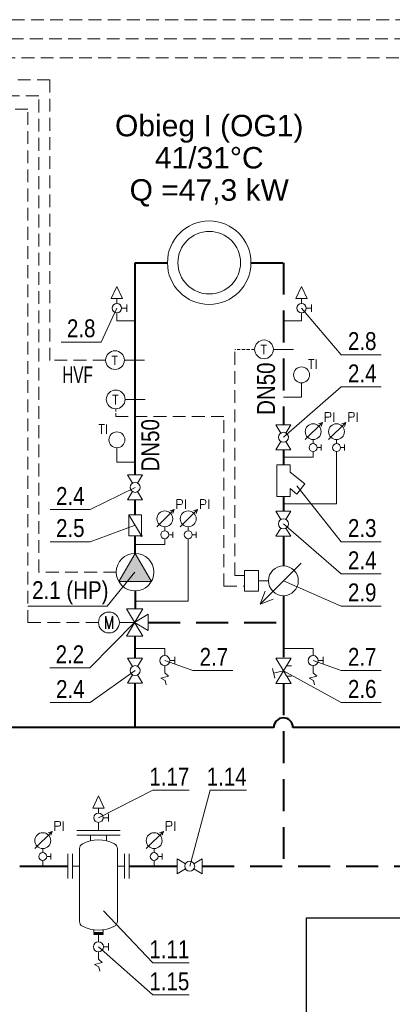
# Model space of a CAD drawing. Header units: millimetres. Extents: x 170 to 590, y -13 to 284.
# Tile 5 of 11: x 303 to 332, y 132 to 209. Entities that reach past the tile are written whole.
import ezdxf
from ezdxf.enums import TextEntityAlignment as Align

# ---------------------------------------------------------------- set-up
doc = ezdxf.new("R2010")
doc.units = ezdxf.units.MM
for name, pattern in [('AUSGEZOGEN', [0]), ('GESTRICHELT', [0.75, 0.5, -0.25]), ('GESTRICHELT2', [0.375, 0.25, -0.125])]:
    doc.linetypes.add(name, pattern=pattern)
for name, color, linetype, lineweight in [('CO POWRÓT', 5, 'GESTRICHELT', 40), ('CO ZASILANIE', 1, 'Continuous', 40), ('LINIE CIENKIE', 7, 'Continuous', 15), ('PRZEWODY ELEKTRYCZNE', 3, 'GESTRICHELT2', 15), ('URZĄDZENIA', 7, 'Continuous', 20), ('WODA ZIMNA', 104, 'WODA_ZIMNA', 30)]:
    doc.layers.add(name, color=color, linetype=linetype, lineweight=lineweight)
doc.layers.add('Opisy', color=7, linetype='Continuous')
doc.styles.add('arial', font='arial.ttf', dxfattribs={"width": 0.8})
doc.styles.add('Arial_1.0', font='arial.ttf')
doc.styles.add('CP_ATTR', font='ROMANS.SHX')
doc.styles.add('ROMANS', font='romans', dxfattribs={"width": 0.8, "height": 1})
doc.styles.add('SIMPLEX', font='simplex', dxfattribs={"width": 0.8, "height": 2.5})
doc.styles.get("Standard").update_dxf_attribs({"font": 'ARIALN.TTF'})
doc.linetypes.add('WODA_ZIMNA', pattern='A,1,-0.15,["w",Standard,S=0.15,R=0,X=-0.1,Y=-0.05],-0.08', length=1.23)

# ---------------------------------------------------------------- blocks, each defined once
blk = doc.blocks.new('H_1105')
at = {"linetype": 'AUSGEZOGEN'}
for radius in [12.5, 9.38]:
    blk.add_circle((0, 0), radius, dxfattribs=at)
at = {"linetype": 'AUSGEZOGEN', "style": 'SIMPLEX', "width": 0.8, "flags": 9}
for tag, p in [('P4', (0, 12.5)), ('P1', (-12.5, 0)), ('P2', (12.5, 0)), ('P3', (0, -12.5))]:
    blk.add_attdef(tag, p, '', height=0.5, dxfattribs=at)
blk = doc.blocks.new('H_725')
at = {"linetype": 'AUSGEZOGEN'}
for points in [[(-1.07, 0.64), (-3.12, 1.88), (-3.12, -1.88), (-1.07, -0.64)], [(1.07, 0.64), (3.12, 1.88), (3.12, -1.88), (1.07, -0.64)]]:
    blk.add_lwpolyline(points, dxfattribs=at)
blk.add_circle((0, 0), 1.25, dxfattribs=at)
at = {"linetype": 'AUSGEZOGEN', "style": 'SIMPLEX', "width": 0.8, "flags": 9}
for tag, p in [('P1', (-3.12, 0)), ('P2', (3.12, 0))]:
    blk.add_attdef(tag, p, '', height=0.5, dxfattribs=at)
blk = doc.blocks.new('pompa')
blk.add_hatch(color=256).paths.add_polyline_path([(-1291.99, -786.06), (-1295.23, -791.68), (-1288.74, -791.68)])
blk.add_lwpolyline([(-1291.99, -786.06), (-1295.23, -791.68), (-1288.74, -791.68)], close=True)
at = {"linetype": 'AUSGEZOGEN'}
blk.add_circle((-1291.99, -789.81), 3.75, dxfattribs=at)
blk = doc.blocks.new('filtr siatkowy')
at = {"layer": 'URZĄDZENIA'}
for p, q in [((297.16, 194.4), (297.16, 189.97)), ((297.16, 194.4), (299.01, 194.4)), ((299.01, 193.37), (299.01, 194.4)), ((301.1, 191.74), (299.01, 193.37)), ((299.96, 190.31), (301.1, 191.74)), ((299.01, 191.06), (299.96, 190.31)), ((299.01, 191.06), (299.01, 189.97)), ((297.15, 189.97), (299.01, 189.97))]:
    blk.add_line(p, q, dxfattribs=at)
blk = doc.blocks.new('odpowietrznik')
at = {"layer": 'URZĄDZENIA'}
for p, q in [((286.249, 142.837), (286.249, 143.295)), ((286.249, 141.217), (286.249, 141.973))]:
    blk.add_line(p, q, dxfattribs=at)
at = {"layer": 'URZĄDZENIA', "linetype": 'AUSGEZOGEN'}
blk.add_lwpolyline([(286.249, 144.433), (285.719, 143.295), (286.778, 143.295), (286.249, 144.433)], dxfattribs=at)
at = {"layer": 'URZĄDZENIA'}
blk.add_circle((286.249, 142.405), 0.432, dxfattribs=at)

msp = doc.modelspace()

# ---------------------------------------------------------------- hatches: boundary and pattern name
at = {"layer": 'URZĄDZENIA', "linetype": 'AUSGEZOGEN'}
h = msp.add_hatch(color=256, dxfattribs=at)
edge = h.paths.add_edge_path()
edge.add_arc((312.272, 168.211), 0.0731, 0, 360)

# ---------------------------------------------------------------- linework, layer by layer
at = {"layer": 'CO POWRÓT', "ltscale": 5}
for p, q in [((320.848, 189.59), (323.381, 189.59)), ((323.381, 189.59), (323.381, 176.893)), ((323.381, 174.933), (323.381, 173.765)), ((323.38, 171.287), (323.38, 170.119)), ((323.38, 168.159), (323.381, 165.845)), ((323.381, 163.511), (323.381, 161.196)), ((312.812, 161.415), (323.35, 161.415)), ((323.381, 161.196), (323.381, 158.604)), ((323.381, 156.644), (323.381, 142.32)), ((302.761, 142.32), (304.562, 142.32)), ((304.562, 142.32), (306.518, 142.32)), ((311.319, 142.32), (313.274, 142.32)), ((313.274, 142.32), (315.075, 142.32)), ((317.035, 142.32), (353.044, 142.32))]:
    msp.add_line(p, q, dxfattribs=at)
at = {"layer": 'CO ZASILANIE'}
for p, q in [((311.782, 189.59), (314.315, 189.59)), ((311.782, 172.973), (311.782, 189.59)), ((311.782, 169.845), (311.782, 171.013)), ((311.782, 166.828), (311.782, 168.211)), ((311.795, 163.877), (311.795, 162.489)), ((311.782, 158.622), (311.782, 160.37)), ((311.782, 153.192), (311.782, 156.662)), ((322.631, 153.192), (285.778, 153.192)), ((307.487, 153.192), (307.487, 153.192)), ((341.444, 153.192), (324.131, 153.192))]:
    msp.add_line(p, q, dxfattribs=at)
msp.add_arc((323.381, 153.192), 0.75, 0, 180, dxfattribs=at)
at = {"layer": 'LINIE CIENKIE'}
for points in [[(310.362, 186.028), (309.121, 183.377), (305.997, 183.377)], [(324.801, 186.028), (327.901, 182.376), (331.025, 182.376)], [(323.381, 175.913), (327.901, 179.856), (331.025, 179.856)], [(311.782, 171.993), (308.27, 170.256), (305.146, 170.256)], [(324.428, 172.126), (327.901, 167.736), (331.025, 167.736)], [(311.782, 169.028), (308.27, 167.736), (305.146, 167.736)], [(323.381, 169.139), (327.901, 165.216), (331.025, 165.216)], [(311.769, 165.345), (309.603, 162.696), (303.405, 162.696)], [(323.381, 164.678), (327.901, 162.696), (331.025, 162.696)], [(311.75, 161.415), (308.239, 157.856), (305.115, 157.856)], [(314.108, 158.432), (316.301, 157.656), (319.425, 157.656)], [(325.707, 158.432), (327.901, 157.656), (331.025, 157.656)], [(311.782, 157.642), (308.27, 155.136), (305.146, 155.136)], [(323.381, 157.624), (327.901, 155.136), (331.025, 155.136)], [(308.918, 146.121), (313.166, 148.282), (316.012, 148.282)], [(316.055, 142.32), (317.646, 148.282), (320.492, 148.282)], [(309.307, 138.823), (313.166, 134.761), (316.012, 134.761)], [(308.918, 136.01), (313.166, 132.241), (316.012, 132.241)]]:
    msp.add_lwpolyline(points, dxfattribs=at)
at = {"layer": 'PRZEWODY ELEKTRYCZNE', "ltscale": 4}
for p, q in [((408.144, 208.62), (265.994, 208.62)), ((370.561, 207.13), (266.845, 207.13)), ((333.906, 205.64), (267.695, 205.64)), ((305.115, 203.911), (268.544, 203.911)), ((305.115, 181.927), (305.115, 203.911)), ((304.244, 202.66), (269.396, 202.66)), ((304.244, 165.358), (304.244, 202.66)), ((303.405, 201.622), (270.328, 201.622)), ((303.405, 161.388), (303.405, 201.622)), ((319.585, 165.103), (319.585, 182.802)), ((309.477, 181.959), (305.04, 181.959)), ((318.734, 177.555), (310.266, 177.555)), ((318.734, 164.253), (318.734, 177.555)), ((310.312, 165.358), (304.244, 165.358)), ((319.585, 165.103), (320.336, 165.103)), ((318.734, 164.253), (320.336, 164.253)), ((308.922, 161.415), (303.362, 161.415))]:
    msp.add_line(p, q, dxfattribs=at)
at = {"layer": 'PRZEWODY ELEKTRYCZNE'}
for p, q in [((321.13, 182.802), (319.585, 182.802)), ((310.266, 177.555), (310.266, 178.147))]:
    msp.add_line(p, q, dxfattribs=at)
at = {"layer": 'URZĄDZENIA'}
for p, q in [((310.75, 186.028), (311.139, 186.028)), ((311.139, 186.319), (311.139, 185.736)), ((325.19, 186.028), (325.579, 186.028)), ((325.579, 186.319), (325.579, 185.736)), ((324.162, 182.802), (322.6, 182.802)), ((312.508, 181.959), (310.947, 181.959)), ((312.563, 178.882), (311.001, 178.882)), ((325.085, 175.735), (326.433, 177.083)), ((326.433, 177.083), (326.122, 176.979)), ((326.433, 177.083), (326.329, 176.772)), ((326.915, 175.735), (328.263, 177.083)), ((328.263, 177.083), (327.952, 176.979)), ((328.263, 177.083), (328.159, 176.772)), ((325.707, 175.424), (325.707, 175.735)), ((326.018, 175.113), (326.329, 175.113)), ((326.329, 175.346), (326.329, 174.88)), ((327.537, 175.424), (327.537, 175.735)), ((327.848, 175.113), (328.159, 175.113)), ((328.159, 175.346), (328.159, 174.88)), ((323.381, 174.349), (325.707, 174.349)), ((325.707, 174.349), (325.707, 174.802)), ((327.537, 170.703), (327.537, 174.802)), ((323.38, 170.703), (327.536, 170.703)), ((313.485, 168.906), (314.833, 170.254)), ((314.833, 170.254), (314.522, 170.15)), ((314.833, 170.254), (314.73, 169.943)), ((315.315, 168.906), (316.663, 170.254)), ((316.663, 170.254), (316.352, 170.15)), ((316.663, 170.254), (316.56, 169.943)), ((314.108, 168.595), (314.108, 168.906)), ((315.938, 168.595), (315.938, 168.906)), ((314.419, 168.284), (314.73, 168.284)), ((314.73, 168.517), (314.73, 168.051)), ((316.249, 168.284), (316.56, 168.284)), ((316.56, 168.517), (316.56, 168.051)), ((311.782, 167.519), (314.108, 167.519)), ((314.108, 167.519), (314.108, 167.973)), ((315.938, 163.082), (315.938, 167.973)), ((321.57, 162.855), (324.781, 166.069)), ((321.424, 164.678), (322.214, 164.678)), ((321.57, 162.855), (321.946, 163.859)), ((311.782, 163.082), (315.938, 163.082)), ((321.57, 162.855), (322.574, 163.232)), ((311.782, 159.387), (314.108, 159.387)), ((314.108, 158.821), (314.108, 159.387)), ((323.381, 159.387), (325.707, 159.387)), ((325.707, 158.821), (325.707, 159.387)), ((314.496, 158.432), (314.885, 158.432)), ((314.885, 158.723), (314.885, 158.14)), ((326.096, 158.432), (326.485, 158.432)), ((326.485, 158.723), (326.485, 158.14)), ((314.108, 157.476), (314.108, 158.043)), ((314.108, 157.476), (314.39, 157.21)), ((325.707, 157.476), (325.707, 158.043)), ((325.707, 157.476), (325.99, 157.21)), ((314.39, 157.21), (313.79, 157.039)), ((313.79, 157.039), (314.133, 156.867)), ((314.133, 156.867), (314.219, 156.524)), ((325.99, 157.21), (325.39, 157.039)), ((325.39, 157.039), (325.733, 156.867)), ((325.733, 156.867), (325.818, 156.524)), ((309.307, 146.122), (309.696, 146.122)), ((309.696, 146.414), (309.696, 145.831)), ((303.94, 143.707), (305.288, 145.055)), ((305.288, 145.055), (304.977, 144.951)), ((305.288, 145.055), (305.184, 144.744)), ((307.233, 145.125), (310.604, 145.125)), ((312.652, 143.707), (314, 145.055)), ((314, 145.055), (313.689, 144.951)), ((314, 145.055), (313.896, 144.744)), ((307.233, 144.752), (310.604, 144.752)), ((308.295, 144.752), (308.295, 144.309)), ((309.541, 144.752), (309.541, 144.309)), ((304.562, 143.396), (304.562, 143.707)), ((307.442, 143.715), (307.442, 137.988)), ((310.395, 143.715), (310.395, 137.988)), ((313.274, 143.396), (313.274, 143.707)), ((304.562, 142.32), (304.562, 142.774)), ((304.873, 143.085), (305.184, 143.085)), ((305.184, 143.318), (305.184, 142.851)), ((306.518, 143.288), (306.518, 141.353)), ((306.891, 143.288), (306.891, 141.353)), ((310.945, 143.288), (310.945, 141.353)), ((311.319, 143.288), (311.319, 141.353)), ((313.274, 142.32), (313.274, 142.774)), ((313.585, 143.085), (313.896, 143.085)), ((313.896, 143.318), (313.896, 142.852)), ((306.891, 142.32), (307.442, 142.32)), ((310.945, 142.32), (310.395, 142.32)), ((308.55, 137.131), (308.55, 137.347)), ((309.287, 137.131), (309.287, 137.347)), ((309.287, 137.131), (308.55, 137.131)), ((309.287, 137.049), (308.55, 137.049)), ((308.55, 136.967), (308.55, 137.049)), ((309.287, 136.967), (308.55, 136.967)), ((308.632, 137.049), (308.632, 137.131)), ((308.918, 136.4), (308.918, 136.967)), ((309.205, 137.049), (309.205, 137.131)), ((309.287, 136.967), (309.287, 137.049)), ((309.307, 136.011), (309.696, 136.011)), ((309.696, 136.303), (309.696, 135.72)), ((308.918, 135.056), (308.918, 135.623)), ((308.918, 135.056), (309.201, 134.79)), ((309.201, 134.79), (308.601, 134.618)), ((308.601, 134.618), (308.944, 134.447)), ((308.944, 134.447), (309.03, 134.104))]:
    msp.add_line(p, q, dxfattribs=at)
at = {"layer": 'URZĄDZENIA', "linetype": 'AUSGEZOGEN'}
for p, q in [((310.362, 185.03), (311.782, 185.03)), ((324.801, 185.03), (323.381, 185.03)), ((324.801, 179.069), (324.801, 180.18)), ((324.801, 179.069), (323.381, 179.069)), ((310.362, 173.98), (310.362, 175.091)), ((311.782, 173.98), (310.362, 173.98)), ((310.556, 161.415), (311.75, 161.415)), ((322.517, 157.813), (322.707, 157.051)), ((323.381, 157.624), (322.612, 157.432)), ((323.624, 158.029), (324.019, 158.029)), ((323.624, 157.219), (324.019, 157.219))]:
    msp.add_line(p, q, dxfattribs=at)
for points in [[(312.272, 168.211), (312.272, 169.845), (311.292, 169.845), (311.292, 168.211), (312.272, 168.211), (311.292, 169.845)], [(311.113, 162.476), (312.387, 162.476), (311.113, 160.353), (312.387, 160.353), (311.113, 162.476)], [(311.75, 161.415), (312.812, 160.778), (312.812, 162.052), (311.75, 161.415)], [(322.782, 158.623), (323.98, 158.623), (322.782, 156.625), (323.98, 156.625), (322.782, 158.623)]]:
    msp.add_lwpolyline(points, dxfattribs=at)
at = {"layer": 'URZĄDZENIA'}
msp.add_lwpolyline([(320.336, 165.485), (321.424, 165.485), (321.424, 163.871), (320.336, 163.871)], close=True, dxfattribs=at)
at = {"layer": 'URZĄDZENIA', "linetype": 'AUSGEZOGEN'}
for centre, radius in [((321.865, 182.802), 0.735), ((310.212, 181.959), 0.735), ((310.266, 178.882), 0.735), ((312.272, 168.211), 0.0731), ((309.739, 161.415), 0.817)]:
    msp.add_circle(centre, radius, dxfattribs=at)
at = {"layer": 'URZĄDZENIA'}
msp.add_circle((323.381, 164.678), 1.167, dxfattribs=at)
for centre, radius, start, end in [((308.918, 141.648), 2.733, 62.58194, 117.41806), ((307.846, 143.715), 0.405, 117.41806, 180), ((309.99, 143.715), 0.405, 0, 62.58194), ((307.846, 137.988), 0.405, 180, 242.58194), ((308.918, 140.054), 2.733, 242.58194, 297.41806), ((309.99, 137.988), 0.405, 297.41806, 0)]:
    msp.add_arc(centre, radius, start, end, dxfattribs=at)
for centre, major_axis, start_param, end_param in [((324.801, 180.802), (0.44, 0.44), 5.497787, 11.780972), ((325.707, 176.357), (0.44, 0.44), 5.497787, 11.780972), ((327.537, 176.357), (0.44, 0.44), 5.497787, 11.780972), ((310.362, 175.713), (0.44, 0.44), 5.497787, 11.780972), ((325.707, 175.113), (0.22, 0.22), 1.570796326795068, 7.853981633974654), ((327.537, 175.113), (0.22, 0.22), 1.570796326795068, 7.853981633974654), ((314.108, 169.528), (0.44, 0.44), 5.497787, 11.780972), ((315.938, 169.528), (0.44, 0.44), 5.497787, 11.780972), ((314.108, 168.284), (0.22, 0.22), 1.570796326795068, 7.853981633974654), ((315.938, 168.284), (0.22, 0.22), 1.570796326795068, 7.853981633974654), ((314.108, 158.432), (0.275, 0.275), 1.570796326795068, 7.853981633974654), ((325.707, 158.432), (0.275, 0.275), 1.570796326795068, 7.853981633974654), ((304.562, 144.329), (0.44, 0.44), 5.497787, 11.780972), ((313.274, 144.329), (0.44, 0.44), 5.497787, 11.780972), ((304.562, 143.085), (0.22, 0.22), 1.570796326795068, 7.853981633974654), ((313.274, 143.085), (0.22, 0.22), 1.570796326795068, 7.853981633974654), ((308.918, 136.011), (0.275, 0.275), 1.570796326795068, 7.853981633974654)]:
    msp.add_ellipse(centre, major_axis=major_axis, ratio=1, start_param=start_param, end_param=end_param, dxfattribs=at)
at = {"layer": 'WODA ZIMNA', "ltscale": 10}
for p, q in [((325.189, 138.286), (371.147, 138.286)), ((325.189, 123.323, 0), (325.189, 138.286, 0))]:
    msp.add_line(p, q, dxfattribs=at)

# ---------------------------------------------------------------- block references
at = {"layer": 'URZĄDZENIA'}
for name, p, xscale, yscale, zscale in [('H_1105', (317.581, 189.59), 0.2613333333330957, 0.2613333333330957, 0.2613333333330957), ('odpowietrznik', (69.913, 66.408), 0.8399999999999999, 0.8399999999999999, 0.8399999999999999), ('odpowietrznik', (84.352, 66.408), 0.8399999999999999, 0.8399999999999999, 0.8399999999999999), ('filtr siatkowy', (156.453, 64.901), 0.5599999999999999, 0.5599999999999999, 0.5599999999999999), ('pompa', (818.24, 474.961), 0.3919999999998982, 0.3919999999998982, 0.3919999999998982), ('odpowietrznik', (68.47, 26.502), 0.8399999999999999, 0.8399999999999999, 0.8399999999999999), ('H_725', (316.055, 142.32), -0.3135999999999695, 0.3135999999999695, 0.3135999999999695)]:
    msp.add_blockref(name, p, dxfattribs=dict(at, xscale=xscale, yscale=yscale, zscale=zscale))
at = {"layer": 'URZĄDZENIA', "yscale": 0.3135999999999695, "zscale": 0.3135999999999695}
for p, xscale, rotation in [((323.381, 175.913), 0.3135999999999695, 90), ((311.782, 171.993), 0.3135999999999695, 90), ((323.381, 169.139), -0.3135999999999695, 89.99999999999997), ((311.782, 157.642), 0.3135999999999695, 90)]:
    msp.add_blockref('H_725', p, dxfattribs=dict(at, xscale=xscale, rotation=rotation))

# ---------------------------------------------------------------- texts
at = {"layer": 'Opisy', "linetype": 'Continuous'}
for s, p in [('2.8', (307.568, 184.452)), ('2.8', (329.546, 183.451)), ('2.4', (329.546, 180.931)), ('2.4', (306.717, 171.331)), ('2.5', (306.717, 168.811)), ('2.3', (329.546, 168.811)), ('2.4', (329.546, 166.291)), ('2.1 (HP)', (306.717, 163.771)), ('2.9', (329.546, 163.771)), ('2.2', (306.686, 158.932)), ('2.7', (317.947, 158.731)), ('2.7', (329.546, 158.731)), ('2.4', (306.717, 156.211)), ('2.6', (329.546, 156.211)), ('1.17', (314.463, 149.343)), ('1.14', (318.943, 149.343)), ('1.11', (314.463, 135.822)), ('1.15', (314.463, 133.302))]:
    msp.add_text(s, height=1.4, dxfattribs=at).set_placement(p, align=Align.MIDDLE)
for p in [(322.023, 179.721), (312.967, 175.29)]:
    msp.add_text('DN50', height=1.4, rotation=90, dxfattribs=at).set_placement(p, align=Align.MIDDLE)
at = {"layer": 'Opisy', "linetype": 'Continuous', "width": 0.8}
msp.add_text('HVF', height=1.3067, dxfattribs=at).set_placement((307.284, 180.81), align=Align.MIDDLE)
at = {"layer": 'Opisy', "insert": (317.581, 201.168), "char_height": 1.68, "attachment_point": 2, "line_spacing_factor": 0.9, "style": 'Arial_1.0'}
msp.add_mtext('Obieg I (OG1)\\P41/31%%DC\\PQ =47,3 kW ', dxfattribs=at)
at = {"layer": 'URZĄDZENIA', "style": 'CP_ATTR'}
for p in [(321.596, 182.415), (309.996, 178.495)]:
    msp.add_text('T', height=0.728, dxfattribs=at).set_placement(p)
at = {"layer": 'URZĄDZENIA', "linetype": 'Continuous', "style": 'arial', "width": 0.8}
msp.add_text('T', height=0.728, dxfattribs=at).set_placement((309.942, 181.572))
at = {"layer": 'URZĄDZENIA', "linetype": 'AUSGEZOGEN', "style": 'ROMANS', "width": 0.8}
msp.add_text('M', height=0.994, dxfattribs=at).set_placement((309.739, 161.415), align=Align.MIDDLE)
at = {"layer": 'URZĄDZENIA', "style": 'CP_ATTR', "flags": 12}
for tag, p in [('TI', (325.683, 181.635)), ('PI', (326.987, 177.5)), ('PI', (328.817, 177.5)), ('TI', (309.286, 176.547)), ('PI', (315.388, 170.671)), ('PI', (317.218, 170.671)), ('PI', (305.843, 145.472)), ('PI', (314.554, 145.472))]:
    msp.add_attdef(tag, text='M', height=0.728, dxfattribs=at).set_placement(p, align=Align.MIDDLE)

doc.saveas('drawing.dxf')
